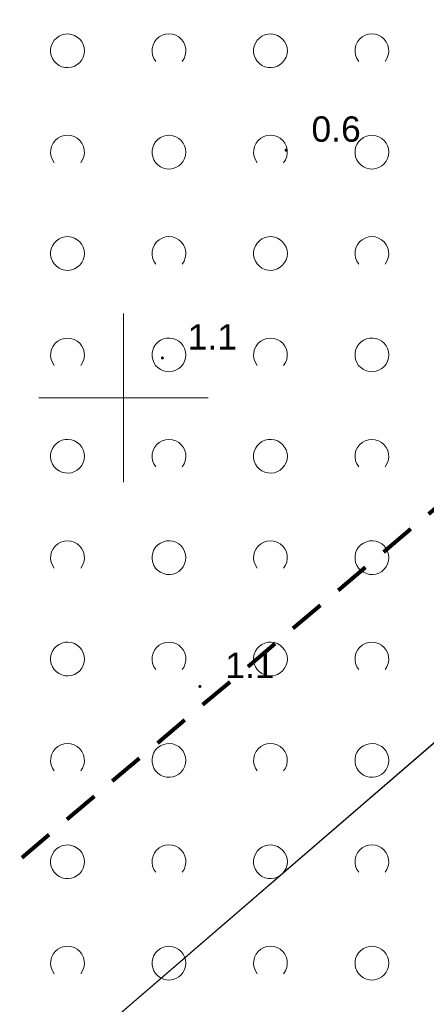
# Model space of a CAD drawing. Extents: x 5474185 to 5474933, y 5916077 to 5916824.
# Tile 82 of 256: x 5474397 to 5474409, y 5916582 to 5916611. Entities that reach past the tile are written whole.
import ezdxf

# ---------------------------------------------------------------- set-up
doc = ezdxf.new("R2010")
doc.units = 0
doc.linetypes.add('216-500', pattern=[2.5, 1.5, -1])
for name, color, linetype, lineweight in [('GESDZI', 253, 'CONTINUOUS', 18), ('GSPWPN', 253, 'CONTINUOUS', 13), ('GSPWPN_O', 253, 'CONTINUOUS', 13), ('GSSZAD', 254, 'CONTINUOUS', 18), ('Ramka sekcyjna', 253, 'CONTINUOUS', 18), ('Sieć wodociągowa', 253, 'CONTINUOUS', 40)]:
    doc.layers.add(name, color=color, linetype=linetype, lineweight=lineweight)
doc.styles.add('Arial', font='arial.ttf')

msp = doc.modelspace()

# ---------------------------------------------------------------- hatches: boundary and pattern name
at = {"layer": 'GSPWPN'}
for points in [[(5474404.81, 5916607.285), (5474404.798353, 5916607.286533), (5474404.7875, 5916607.291029), (5474404.77818, 5916607.29818), (5474404.771029, 5916607.3075), (5474404.766533, 5916607.318353), (5474404.765, 5916607.33), (5474404.766533, 5916607.341647), (5474404.771029, 5916607.3525), (5474404.77818, 5916607.36182), (5474404.7875, 5916607.368971), (5474404.798353, 5916607.373467), (5474404.81, 5916607.375), (5474404.821647, 5916607.373467), (5474404.8325, 5916607.368971), (5474404.84182, 5916607.36182), (5474404.848971, 5916607.3525), (5474404.853467, 5916607.341647), (5474404.855, 5916607.33), (5474404.853467, 5916607.318353), (5474404.848971, 5916607.3075), (5474404.84182, 5916607.29818), (5474404.8325, 5916607.291029), (5474404.821647, 5916607.286533)], [(5474401.15, 5916601.135), (5474401.138353, 5916601.136533), (5474401.1275, 5916601.141029), (5474401.11818, 5916601.14818), (5474401.111029, 5916601.1575), (5474401.106533, 5916601.168353), (5474401.105, 5916601.18), (5474401.106533, 5916601.191647), (5474401.111029, 5916601.2025), (5474401.11818, 5916601.21182), (5474401.1275, 5916601.218971), (5474401.138353, 5916601.223467), (5474401.15, 5916601.225), (5474401.161647, 5916601.223467), (5474401.1725, 5916601.218971), (5474401.18182, 5916601.21182), (5474401.188971, 5916601.2025), (5474401.193467, 5916601.191647), (5474401.195, 5916601.18), (5474401.193467, 5916601.168353), (5474401.188971, 5916601.1575), (5474401.18182, 5916601.14818), (5474401.1725, 5916601.141029), (5474401.161647, 5916601.136533)], [(5474402.26, 5916591.415), (5474402.248353, 5916591.416533), (5474402.2375, 5916591.421029), (5474402.22818, 5916591.42818), (5474402.221029, 5916591.4375), (5474402.216533, 5916591.448353), (5474402.215, 5916591.46), (5474402.216533, 5916591.471647), (5474402.221029, 5916591.4825), (5474402.22818, 5916591.49182), (5474402.2375, 5916591.498971), (5474402.248353, 5916591.503467), (5474402.26, 5916591.505), (5474402.271647, 5916591.503467), (5474402.2825, 5916591.498971), (5474402.29182, 5916591.49182), (5474402.298971, 5916591.4825), (5474402.303467, 5916591.471647), (5474402.305, 5916591.46), (5474402.303467, 5916591.448353), (5474402.298971, 5916591.4375), (5474402.29182, 5916591.42818), (5474402.2825, 5916591.421029), (5474402.271647, 5916591.416533)]]:
    msp.add_hatch(color=256, dxfattribs=at).paths.add_polyline_path(points)

# ---------------------------------------------------------------- linework, layer by layer
at = {"layer": 'GESDZI', "linetype": 'Continuous', "lineweight": 13}
for p, q in [((5474455.96, 5916630.15, 10.22), (5474342.29, 5916532.08, 10.22)), ((5474342.29, 5916532.08, 10.22), (5474455.96, 5916630.15, 10.22))]:
    msp.add_line(p, q, dxfattribs=at)
at = {"layer": 'GESDZI', "linetype": 'Continuous', "lineweight": 13, "elevation": 10.22, "flags": 128}
msp.add_lwpolyline([(5474443.69, 5916646.04), (5474393.53, 5916708.46), (5474352.63, 5916757.58), (5474351.73, 5916758.9), (5474246, 5916681.43), (5474241.05, 5916671.19), (5474244.02, 5916663.45), (5474255.17, 5916645.95), (5474272.74, 5916621.91), (5474307.08, 5916579.16), (5474342.29, 5916532.08), (5474455.96, 5916630.15), (5474443.69, 5916646.04)], close=True, dxfattribs=at)
at = {"layer": 'GSSZAD', "elevation": 10.1, "flags": 128}
for points in [[(5474398.845, 5916610.271005), (5474398.835964, 5916610.365631), (5474398.809184, 5916610.456836), (5474398.765627, 5916610.541325), (5474398.706867, 5916610.616045), (5474398.635028, 5916610.678293), (5474398.552708, 5916610.725821), (5474398.462879, 5916610.756911), (5474398.368791, 5916610.770439), (5474398.273843, 5916610.765916), (5474398.181466, 5916610.743505), (5474398.095, 5916610.704018), (5474398.01757, 5916610.64888), (5474397.951973, 5916610.580084), (5474397.900582, 5916610.500118), (5474397.865254, 5916610.411871), (5474397.847264, 5916610.318533), (5474397.847264, 5916610.223477), (5474397.865254, 5916610.130139), (5474397.900582, 5916610.041892), (5474397.951973, 5916609.961926), (5474398.01757, 5916609.89313), (5474398.095, 5916609.837992), (5474398.181466, 5916609.798505), (5474398.273843, 5916609.776094), (5474398.368791, 5916609.771571), (5474398.462879, 5916609.785099), (5474398.552708, 5916609.816189), (5474398.635028, 5916609.863717), (5474398.706867, 5916609.925965), (5474398.765627, 5916610.000685), (5474398.809184, 5916610.085174), (5474398.835964, 5916610.176379), (5474398.845, 5916610.271005)], [(5474404.845, 5916610.271005), (5474404.835964, 5916610.365631), (5474404.809184, 5916610.456836), (5474404.765627, 5916610.541325), (5474404.706867, 5916610.616045), (5474404.635028, 5916610.678293), (5474404.552708, 5916610.725821), (5474404.462879, 5916610.756911), (5474404.368791, 5916610.770439), (5474404.273843, 5916610.765916), (5474404.181466, 5916610.743505), (5474404.095, 5916610.704018), (5474404.01757, 5916610.64888), (5474403.951973, 5916610.580084), (5474403.900582, 5916610.500118), (5474403.865254, 5916610.411871), (5474403.847264, 5916610.318533), (5474403.847264, 5916610.223477), (5474403.865254, 5916610.130139), (5474403.900582, 5916610.041892), (5474403.951973, 5916609.961926), (5474404.01757, 5916609.89313), (5474404.095, 5916609.837992), (5474404.181466, 5916609.798505), (5474404.273843, 5916609.776094), (5474404.368791, 5916609.771571), (5474404.462879, 5916609.785099), (5474404.552708, 5916609.816189), (5474404.635028, 5916609.863717), (5474404.706867, 5916609.925965), (5474404.765627, 5916610.000685), (5474404.809184, 5916610.085174), (5474404.835964, 5916610.176379), (5474404.845, 5916610.271005)], [(5474401.845, 5916607.271005), (5474401.835964, 5916607.365631), (5474401.809184, 5916607.456836), (5474401.765627, 5916607.541325), (5474401.706867, 5916607.616045), (5474401.635028, 5916607.678293), (5474401.552708, 5916607.725821), (5474401.462879, 5916607.756911), (5474401.368791, 5916607.770439), (5474401.273843, 5916607.765916), (5474401.181466, 5916607.743505), (5474401.095, 5916607.704018), (5474401.01757, 5916607.64888), (5474400.951973, 5916607.580084), (5474400.900582, 5916607.500118), (5474400.865254, 5916607.411871), (5474400.847264, 5916607.318533), (5474400.847264, 5916607.223477), (5474400.865254, 5916607.130139), (5474400.900582, 5916607.041892), (5474400.951973, 5916606.961926), (5474401.01757, 5916606.89313), (5474401.095, 5916606.837992), (5474401.181466, 5916606.798505), (5474401.273843, 5916606.776094), (5474401.368791, 5916606.771571), (5474401.462879, 5916606.785099), (5474401.552708, 5916606.816189), (5474401.635028, 5916606.863717), (5474401.706867, 5916606.925965), (5474401.765627, 5916607.000685), (5474401.809184, 5916607.085174), (5474401.835964, 5916607.176379), (5474401.845, 5916607.271005)], [(5474407.845, 5916607.271005), (5474407.835964, 5916607.365631), (5474407.809184, 5916607.456836), (5474407.765627, 5916607.541325), (5474407.706867, 5916607.616045), (5474407.635028, 5916607.678293), (5474407.552708, 5916607.725821), (5474407.462879, 5916607.756911), (5474407.368791, 5916607.770439), (5474407.273843, 5916607.765916), (5474407.181466, 5916607.743505), (5474407.095, 5916607.704018), (5474407.01757, 5916607.64888), (5474406.951973, 5916607.580084), (5474406.900582, 5916607.500118), (5474406.865254, 5916607.411871), (5474406.847264, 5916607.318533), (5474406.847264, 5916607.223477), (5474406.865254, 5916607.130139), (5474406.900582, 5916607.041892), (5474406.951973, 5916606.961926), (5474407.01757, 5916606.89313), (5474407.095, 5916606.837992), (5474407.181466, 5916606.798505), (5474407.273843, 5916606.776094), (5474407.368791, 5916606.771571), (5474407.462879, 5916606.785099), (5474407.552708, 5916606.816189), (5474407.635028, 5916606.863717), (5474407.706867, 5916606.925965), (5474407.765627, 5916607.000685), (5474407.809184, 5916607.085174), (5474407.835964, 5916607.176379), (5474407.845, 5916607.271005)], [(5474398.845, 5916604.271005), (5474398.835964, 5916604.365631), (5474398.809184, 5916604.456836), (5474398.765627, 5916604.541325), (5474398.706867, 5916604.616045), (5474398.635028, 5916604.678293), (5474398.552708, 5916604.725821), (5474398.462879, 5916604.756911), (5474398.368791, 5916604.770439), (5474398.273843, 5916604.765916), (5474398.181466, 5916604.743505), (5474398.095, 5916604.704018), (5474398.01757, 5916604.64888), (5474397.951973, 5916604.580084), (5474397.900582, 5916604.500118), (5474397.865254, 5916604.411871), (5474397.847264, 5916604.318533), (5474397.847264, 5916604.223477), (5474397.865254, 5916604.130139), (5474397.900582, 5916604.041892), (5474397.951973, 5916603.961926), (5474398.01757, 5916603.89313), (5474398.095, 5916603.837992), (5474398.181466, 5916603.798505), (5474398.273843, 5916603.776094), (5474398.368791, 5916603.771571), (5474398.462879, 5916603.785099), (5474398.552708, 5916603.816189), (5474398.635028, 5916603.863717), (5474398.706867, 5916603.925965), (5474398.765627, 5916604.000685), (5474398.809184, 5916604.085174), (5474398.835964, 5916604.176379), (5474398.845, 5916604.271005)], [(5474404.845, 5916604.271005), (5474404.835964, 5916604.365631), (5474404.809184, 5916604.456836), (5474404.765627, 5916604.541325), (5474404.706867, 5916604.616045), (5474404.635028, 5916604.678293), (5474404.552708, 5916604.725821), (5474404.462879, 5916604.756911), (5474404.368791, 5916604.770439), (5474404.273843, 5916604.765916), (5474404.181466, 5916604.743505), (5474404.095, 5916604.704018), (5474404.01757, 5916604.64888), (5474403.951973, 5916604.580084), (5474403.900582, 5916604.500118), (5474403.865254, 5916604.411871), (5474403.847264, 5916604.318533), (5474403.847264, 5916604.223477), (5474403.865254, 5916604.130139), (5474403.900582, 5916604.041892), (5474403.951973, 5916603.961926), (5474404.01757, 5916603.89313), (5474404.095, 5916603.837992), (5474404.181466, 5916603.798505), (5474404.273843, 5916603.776094), (5474404.368791, 5916603.771571), (5474404.462879, 5916603.785099), (5474404.552708, 5916603.816189), (5474404.635028, 5916603.863717), (5474404.706867, 5916603.925965), (5474404.765627, 5916604.000685), (5474404.809184, 5916604.085174), (5474404.835964, 5916604.176379), (5474404.845, 5916604.271005)], [(5474401.845, 5916601.271005), (5474401.835964, 5916601.365631), (5474401.809184, 5916601.456836), (5474401.765627, 5916601.541325), (5474401.706867, 5916601.616045), (5474401.635028, 5916601.678293), (5474401.552708, 5916601.725821), (5474401.462879, 5916601.756911), (5474401.368791, 5916601.770439), (5474401.273843, 5916601.765916), (5474401.181466, 5916601.743505), (5474401.095, 5916601.704018), (5474401.01757, 5916601.64888), (5474400.951973, 5916601.580084), (5474400.900582, 5916601.500118), (5474400.865254, 5916601.411871), (5474400.847264, 5916601.318533), (5474400.847264, 5916601.223477), (5474400.865254, 5916601.130139), (5474400.900582, 5916601.041892), (5474400.951973, 5916600.961926), (5474401.01757, 5916600.89313), (5474401.095, 5916600.837992), (5474401.181466, 5916600.798505), (5474401.273843, 5916600.776094), (5474401.368791, 5916600.771571), (5474401.462879, 5916600.785099), (5474401.552708, 5916600.816189), (5474401.635028, 5916600.863717), (5474401.706867, 5916600.925965), (5474401.765627, 5916601.000685), (5474401.809184, 5916601.085174), (5474401.835964, 5916601.176379), (5474401.845, 5916601.271005)], [(5474407.845, 5916601.271005), (5474407.835964, 5916601.365631), (5474407.809184, 5916601.456836), (5474407.765627, 5916601.541325), (5474407.706867, 5916601.616045), (5474407.635028, 5916601.678293), (5474407.552708, 5916601.725821), (5474407.462879, 5916601.756911), (5474407.368791, 5916601.770439), (5474407.273843, 5916601.765916), (5474407.181466, 5916601.743505), (5474407.095, 5916601.704018), (5474407.01757, 5916601.64888), (5474406.951973, 5916601.580084), (5474406.900582, 5916601.500118), (5474406.865254, 5916601.411871), (5474406.847264, 5916601.318533), (5474406.847264, 5916601.223477), (5474406.865254, 5916601.130139), (5474406.900582, 5916601.041892), (5474406.951973, 5916600.961926), (5474407.01757, 5916600.89313), (5474407.095, 5916600.837992), (5474407.181466, 5916600.798505), (5474407.273843, 5916600.776094), (5474407.368791, 5916600.771571), (5474407.462879, 5916600.785099), (5474407.552708, 5916600.816189), (5474407.635028, 5916600.863717), (5474407.706867, 5916600.925965), (5474407.765627, 5916601.000685), (5474407.809184, 5916601.085174), (5474407.835964, 5916601.176379), (5474407.845, 5916601.271005)], [(5474398.845, 5916598.271005), (5474398.835964, 5916598.365631), (5474398.809184, 5916598.456836), (5474398.765627, 5916598.541325), (5474398.706867, 5916598.616045), (5474398.635028, 5916598.678293), (5474398.552708, 5916598.725821), (5474398.462879, 5916598.756911), (5474398.368791, 5916598.770439), (5474398.273843, 5916598.765916), (5474398.181466, 5916598.743505), (5474398.095, 5916598.704018), (5474398.01757, 5916598.64888), (5474397.951973, 5916598.580084), (5474397.900582, 5916598.500118), (5474397.865254, 5916598.411871), (5474397.847264, 5916598.318533), (5474397.847264, 5916598.223477), (5474397.865254, 5916598.130139), (5474397.900582, 5916598.041892), (5474397.951973, 5916597.961926), (5474398.01757, 5916597.89313), (5474398.095, 5916597.837992), (5474398.181466, 5916597.798505), (5474398.273843, 5916597.776094), (5474398.368791, 5916597.771571), (5474398.462879, 5916597.785099), (5474398.552708, 5916597.816189), (5474398.635028, 5916597.863717), (5474398.706867, 5916597.925965), (5474398.765627, 5916598.000685), (5474398.809184, 5916598.085174), (5474398.835964, 5916598.176379), (5474398.845, 5916598.271005)], [(5474404.845, 5916598.271005), (5474404.835964, 5916598.365631), (5474404.809184, 5916598.456836), (5474404.765627, 5916598.541325), (5474404.706867, 5916598.616045), (5474404.635028, 5916598.678293), (5474404.552708, 5916598.725821), (5474404.462879, 5916598.756911), (5474404.368791, 5916598.770439), (5474404.273843, 5916598.765916), (5474404.181466, 5916598.743505), (5474404.095, 5916598.704018), (5474404.01757, 5916598.64888), (5474403.951973, 5916598.580084), (5474403.900582, 5916598.500118), (5474403.865254, 5916598.411871), (5474403.847264, 5916598.318533), (5474403.847264, 5916598.223477), (5474403.865254, 5916598.130139), (5474403.900582, 5916598.041892), (5474403.951973, 5916597.961926), (5474404.01757, 5916597.89313), (5474404.095, 5916597.837992), (5474404.181466, 5916597.798505), (5474404.273843, 5916597.776094), (5474404.368791, 5916597.771571), (5474404.462879, 5916597.785099), (5474404.552708, 5916597.816189), (5474404.635028, 5916597.863717), (5474404.706867, 5916597.925965), (5474404.765627, 5916598.000685), (5474404.809184, 5916598.085174), (5474404.835964, 5916598.176379), (5474404.845, 5916598.271005)], [(5474401.845, 5916595.271005), (5474401.835964, 5916595.365631), (5474401.809184, 5916595.456836), (5474401.765627, 5916595.541325), (5474401.706867, 5916595.616045), (5474401.635028, 5916595.678293), (5474401.552708, 5916595.725821), (5474401.462879, 5916595.756911), (5474401.368791, 5916595.770439), (5474401.273843, 5916595.765916), (5474401.181466, 5916595.743505), (5474401.095, 5916595.704018), (5474401.01757, 5916595.64888), (5474400.951973, 5916595.580084), (5474400.900582, 5916595.500118), (5474400.865254, 5916595.411871), (5474400.847264, 5916595.318533), (5474400.847264, 5916595.223477), (5474400.865254, 5916595.130139), (5474400.900582, 5916595.041892), (5474400.951973, 5916594.961926), (5474401.01757, 5916594.89313), (5474401.095, 5916594.837992), (5474401.181466, 5916594.798505), (5474401.273843, 5916594.776094), (5474401.368791, 5916594.771571), (5474401.462879, 5916594.785099), (5474401.552708, 5916594.816189), (5474401.635028, 5916594.863717), (5474401.706867, 5916594.925965), (5474401.765627, 5916595.000685), (5474401.809184, 5916595.085174), (5474401.835964, 5916595.176379), (5474401.845, 5916595.271005)], [(5474407.845, 5916595.271005), (5474407.835964, 5916595.365631), (5474407.809184, 5916595.456836), (5474407.765627, 5916595.541325), (5474407.706867, 5916595.616045), (5474407.635028, 5916595.678293), (5474407.552708, 5916595.725821), (5474407.462879, 5916595.756911), (5474407.368791, 5916595.770439), (5474407.273843, 5916595.765916), (5474407.181466, 5916595.743505), (5474407.095, 5916595.704018), (5474407.01757, 5916595.64888), (5474406.951973, 5916595.580084), (5474406.900582, 5916595.500118), (5474406.865254, 5916595.411871), (5474406.847264, 5916595.318533), (5474406.847264, 5916595.223477), (5474406.865254, 5916595.130139), (5474406.900582, 5916595.041892), (5474406.951973, 5916594.961926), (5474407.01757, 5916594.89313), (5474407.095, 5916594.837992), (5474407.181466, 5916594.798505), (5474407.273843, 5916594.776094), (5474407.368791, 5916594.771571), (5474407.462879, 5916594.785099), (5474407.552708, 5916594.816189), (5474407.635028, 5916594.863717), (5474407.706867, 5916594.925965), (5474407.765627, 5916595.000685), (5474407.809184, 5916595.085174), (5474407.835964, 5916595.176379), (5474407.845, 5916595.271005)], [(5474398.845, 5916592.271005), (5474398.835964, 5916592.365631), (5474398.809184, 5916592.456836), (5474398.765627, 5916592.541325), (5474398.706867, 5916592.616045), (5474398.635028, 5916592.678293), (5474398.552708, 5916592.725821), (5474398.462879, 5916592.756911), (5474398.368791, 5916592.770439), (5474398.273843, 5916592.765916), (5474398.181466, 5916592.743505), (5474398.095, 5916592.704018), (5474398.01757, 5916592.64888), (5474397.951973, 5916592.580084), (5474397.900582, 5916592.500118), (5474397.865254, 5916592.411871), (5474397.847264, 5916592.318533), (5474397.847264, 5916592.223477), (5474397.865254, 5916592.130139), (5474397.900582, 5916592.041892), (5474397.951973, 5916591.961926), (5474398.01757, 5916591.89313), (5474398.095, 5916591.837992), (5474398.181466, 5916591.798505), (5474398.273843, 5916591.776094), (5474398.368791, 5916591.771571), (5474398.462879, 5916591.785099), (5474398.552708, 5916591.816189), (5474398.635028, 5916591.863717), (5474398.706867, 5916591.925965), (5474398.765627, 5916592.000685), (5474398.809184, 5916592.085174), (5474398.835964, 5916592.176379), (5474398.845, 5916592.271005)], [(5474404.845, 5916592.271005), (5474404.835964, 5916592.365631), (5474404.809184, 5916592.456836), (5474404.765627, 5916592.541325), (5474404.706867, 5916592.616045), (5474404.635028, 5916592.678293), (5474404.552708, 5916592.725821), (5474404.462879, 5916592.756911), (5474404.368791, 5916592.770439), (5474404.273843, 5916592.765916), (5474404.181466, 5916592.743505), (5474404.095, 5916592.704018), (5474404.01757, 5916592.64888), (5474403.951973, 5916592.580084), (5474403.900582, 5916592.500118), (5474403.865254, 5916592.411871), (5474403.847264, 5916592.318533), (5474403.847264, 5916592.223477), (5474403.865254, 5916592.130139), (5474403.900582, 5916592.041892), (5474403.951973, 5916591.961926), (5474404.01757, 5916591.89313), (5474404.095, 5916591.837992), (5474404.181466, 5916591.798505), (5474404.273843, 5916591.776094), (5474404.368791, 5916591.771571), (5474404.462879, 5916591.785099), (5474404.552708, 5916591.816189), (5474404.635028, 5916591.863717), (5474404.706867, 5916591.925965), (5474404.765627, 5916592.000685), (5474404.809184, 5916592.085174), (5474404.835964, 5916592.176379), (5474404.845, 5916592.271005)], [(5474401.845, 5916589.271005), (5474401.835964, 5916589.365631), (5474401.809184, 5916589.456836), (5474401.765627, 5916589.541325), (5474401.706867, 5916589.616045), (5474401.635028, 5916589.678293), (5474401.552708, 5916589.725821), (5474401.462879, 5916589.756911), (5474401.368791, 5916589.770439), (5474401.273843, 5916589.765916), (5474401.181466, 5916589.743505), (5474401.095, 5916589.704018), (5474401.01757, 5916589.64888), (5474400.951973, 5916589.580084), (5474400.900582, 5916589.500118), (5474400.865254, 5916589.411871), (5474400.847264, 5916589.318533), (5474400.847264, 5916589.223477), (5474400.865254, 5916589.130139), (5474400.900582, 5916589.041892), (5474400.951973, 5916588.961926), (5474401.01757, 5916588.89313), (5474401.095, 5916588.837992), (5474401.181466, 5916588.798505), (5474401.273843, 5916588.776094), (5474401.368791, 5916588.771571), (5474401.462879, 5916588.785099), (5474401.552708, 5916588.816189), (5474401.635028, 5916588.863717), (5474401.706867, 5916588.925965), (5474401.765627, 5916589.000685), (5474401.809184, 5916589.085174), (5474401.835964, 5916589.176379), (5474401.845, 5916589.271005)], [(5474407.845, 5916589.271005), (5474407.835964, 5916589.365631), (5474407.809184, 5916589.456836), (5474407.765627, 5916589.541325), (5474407.706867, 5916589.616045), (5474407.635028, 5916589.678293), (5474407.552708, 5916589.725821), (5474407.462879, 5916589.756911), (5474407.368791, 5916589.770439), (5474407.273843, 5916589.765916), (5474407.181466, 5916589.743505), (5474407.095, 5916589.704018), (5474407.01757, 5916589.64888), (5474406.951973, 5916589.580084), (5474406.900582, 5916589.500118), (5474406.865254, 5916589.411871), (5474406.847264, 5916589.318533), (5474406.847264, 5916589.223477), (5474406.865254, 5916589.130139), (5474406.900582, 5916589.041892), (5474406.951973, 5916588.961926), (5474407.01757, 5916588.89313), (5474407.095, 5916588.837992), (5474407.181466, 5916588.798505), (5474407.273843, 5916588.776094), (5474407.368791, 5916588.771571), (5474407.462879, 5916588.785099), (5474407.552708, 5916588.816189), (5474407.635028, 5916588.863717), (5474407.706867, 5916588.925965), (5474407.765627, 5916589.000685), (5474407.809184, 5916589.085174), (5474407.835964, 5916589.176379), (5474407.845, 5916589.271005)], [(5474398.845, 5916586.271005), (5474398.835964, 5916586.365631), (5474398.809184, 5916586.456836), (5474398.765627, 5916586.541325), (5474398.706867, 5916586.616045), (5474398.635028, 5916586.678293), (5474398.552708, 5916586.725821), (5474398.462879, 5916586.756911), (5474398.368791, 5916586.770439), (5474398.273843, 5916586.765916), (5474398.181466, 5916586.743505), (5474398.095, 5916586.704018), (5474398.01757, 5916586.64888), (5474397.951973, 5916586.580084), (5474397.900582, 5916586.500118), (5474397.865254, 5916586.411871), (5474397.847264, 5916586.318533), (5474397.847264, 5916586.223477), (5474397.865254, 5916586.130139), (5474397.900582, 5916586.041892), (5474397.951973, 5916585.961926), (5474398.01757, 5916585.89313), (5474398.095, 5916585.837992), (5474398.181466, 5916585.798505), (5474398.273843, 5916585.776094), (5474398.368791, 5916585.771571), (5474398.462879, 5916585.785099), (5474398.552708, 5916585.816189), (5474398.635028, 5916585.863717), (5474398.706867, 5916585.925965), (5474398.765627, 5916586.000685), (5474398.809184, 5916586.085174), (5474398.835964, 5916586.176379), (5474398.845, 5916586.271005)], [(5474404.845, 5916586.271005), (5474404.835964, 5916586.365631), (5474404.809184, 5916586.456836), (5474404.765627, 5916586.541325), (5474404.706867, 5916586.616045), (5474404.635028, 5916586.678293), (5474404.552708, 5916586.725821), (5474404.462879, 5916586.756911), (5474404.368791, 5916586.770439), (5474404.273843, 5916586.765916), (5474404.181466, 5916586.743505), (5474404.095, 5916586.704018), (5474404.01757, 5916586.64888), (5474403.951973, 5916586.580084), (5474403.900582, 5916586.500118), (5474403.865254, 5916586.411871), (5474403.847264, 5916586.318533), (5474403.847264, 5916586.223477), (5474403.865254, 5916586.130139), (5474403.900582, 5916586.041892), (5474403.951973, 5916585.961926), (5474404.01757, 5916585.89313), (5474404.095, 5916585.837992), (5474404.181466, 5916585.798505), (5474404.273843, 5916585.776094), (5474404.368791, 5916585.771571), (5474404.462879, 5916585.785099), (5474404.552708, 5916585.816189), (5474404.635028, 5916585.863717), (5474404.706867, 5916585.925965), (5474404.765627, 5916586.000685), (5474404.809184, 5916586.085174), (5474404.835964, 5916586.176379), (5474404.845, 5916586.271005)], [(5474401.845, 5916583.271005), (5474401.835964, 5916583.365631), (5474401.809184, 5916583.456836), (5474401.765627, 5916583.541325), (5474401.706867, 5916583.616045), (5474401.635028, 5916583.678293), (5474401.552708, 5916583.725821), (5474401.462879, 5916583.756911), (5474401.368791, 5916583.770439), (5474401.273843, 5916583.765916), (5474401.181466, 5916583.743505), (5474401.095, 5916583.704018), (5474401.01757, 5916583.64888), (5474400.951973, 5916583.580084), (5474400.900582, 5916583.500118), (5474400.865254, 5916583.411871), (5474400.847264, 5916583.318533), (5474400.847264, 5916583.223477), (5474400.865254, 5916583.130139), (5474400.900582, 5916583.041892), (5474400.951973, 5916582.961926), (5474401.01757, 5916582.89313), (5474401.095, 5916582.837992), (5474401.181466, 5916582.798505), (5474401.273843, 5916582.776094), (5474401.368791, 5916582.771571), (5474401.462879, 5916582.785099), (5474401.552708, 5916582.816189), (5474401.635028, 5916582.863717), (5474401.706867, 5916582.925965), (5474401.765627, 5916583.000685), (5474401.809184, 5916583.085174), (5474401.835964, 5916583.176379), (5474401.845, 5916583.271005)], [(5474407.845, 5916583.271005), (5474407.835964, 5916583.365631), (5474407.809184, 5916583.456836), (5474407.765627, 5916583.541325), (5474407.706867, 5916583.616045), (5474407.635028, 5916583.678293), (5474407.552708, 5916583.725821), (5474407.462879, 5916583.756911), (5474407.368791, 5916583.770439), (5474407.273843, 5916583.765916), (5474407.181466, 5916583.743505), (5474407.095, 5916583.704018), (5474407.01757, 5916583.64888), (5474406.951973, 5916583.580084), (5474406.900582, 5916583.500118), (5474406.865254, 5916583.411871), (5474406.847264, 5916583.318533), (5474406.847264, 5916583.223477), (5474406.865254, 5916583.130139), (5474406.900582, 5916583.041892), (5474406.951973, 5916582.961926), (5474407.01757, 5916582.89313), (5474407.095, 5916582.837992), (5474407.181466, 5916582.798505), (5474407.273843, 5916582.776094), (5474407.368791, 5916582.771571), (5474407.462879, 5916582.785099), (5474407.552708, 5916582.816189), (5474407.635028, 5916582.863717), (5474407.706867, 5916582.925965), (5474407.765627, 5916583.000685), (5474407.809184, 5916583.085174), (5474407.835964, 5916583.176379), (5474407.845, 5916583.271005)]]:
    msp.add_lwpolyline(points, close=True, dxfattribs=at)
for points in [[(5474400.954688, 5916609.958505), (5474400.899433, 5916610.044136), (5474400.862688, 5916610.139191), (5474400.84598, 5916610.239723), (5474400.850002, 5916610.341554), (5474400.874588, 5916610.440454), (5474400.918717, 5916610.532315), (5474400.980554, 5916610.61332), (5474401.057532, 5916610.680104), (5474401.146452, 5916610.729894), (5474401.24362, 5916610.760619), (5474401.345, 5916610.771005), (5474401.44638, 5916610.760619), (5474401.543548, 5916610.729894), (5474401.632468, 5916610.680104), (5474401.709446, 5916610.61332), (5474401.771283, 5916610.532315), (5474401.815412, 5916610.440454), (5474401.839998, 5916610.341554), (5474401.84402, 5916610.239723), (5474401.827312, 5916610.139191), (5474401.790567, 5916610.044136), (5474401.735312, 5916609.958505)], [(5474406.954688, 5916609.958505), (5474406.899433, 5916610.044136), (5474406.862688, 5916610.139191), (5474406.84598, 5916610.239723), (5474406.850002, 5916610.341554), (5474406.874588, 5916610.440454), (5474406.918717, 5916610.532315), (5474406.980554, 5916610.61332), (5474407.057532, 5916610.680104), (5474407.146452, 5916610.729894), (5474407.24362, 5916610.760619), (5474407.345, 5916610.771005), (5474407.44638, 5916610.760619), (5474407.543548, 5916610.729894), (5474407.632468, 5916610.680104), (5474407.709446, 5916610.61332), (5474407.771283, 5916610.532315), (5474407.815412, 5916610.440454), (5474407.839998, 5916610.341554), (5474407.84402, 5916610.239723), (5474407.827312, 5916610.139191), (5474407.790567, 5916610.044136), (5474407.735312, 5916609.958505)], [(5474397.954688, 5916606.958505), (5474397.899433, 5916607.044136), (5474397.862688, 5916607.139191), (5474397.84598, 5916607.239723), (5474397.850002, 5916607.341554), (5474397.874588, 5916607.440454), (5474397.918717, 5916607.532315), (5474397.980554, 5916607.61332), (5474398.057532, 5916607.680104), (5474398.146452, 5916607.729894), (5474398.24362, 5916607.760619), (5474398.345, 5916607.771005), (5474398.44638, 5916607.760619), (5474398.543548, 5916607.729894), (5474398.632468, 5916607.680104), (5474398.709446, 5916607.61332), (5474398.771283, 5916607.532315), (5474398.815412, 5916607.440454), (5474398.839998, 5916607.341554), (5474398.84402, 5916607.239723), (5474398.827312, 5916607.139191), (5474398.790567, 5916607.044136), (5474398.735312, 5916606.958505)], [(5474403.954688, 5916606.958505), (5474403.899433, 5916607.044136), (5474403.862688, 5916607.139191), (5474403.84598, 5916607.239723), (5474403.850002, 5916607.341554), (5474403.874588, 5916607.440454), (5474403.918717, 5916607.532315), (5474403.980554, 5916607.61332), (5474404.057532, 5916607.680104), (5474404.146452, 5916607.729894), (5474404.24362, 5916607.760619), (5474404.345, 5916607.771005), (5474404.44638, 5916607.760619), (5474404.543548, 5916607.729894), (5474404.632468, 5916607.680104), (5474404.709446, 5916607.61332), (5474404.771283, 5916607.532315), (5474404.815412, 5916607.440454), (5474404.839998, 5916607.341554), (5474404.84402, 5916607.239723), (5474404.827312, 5916607.139191), (5474404.790567, 5916607.044136), (5474404.735312, 5916606.958505)], [(5474400.954688, 5916603.958505), (5474400.899433, 5916604.044136), (5474400.862688, 5916604.139191), (5474400.84598, 5916604.239723), (5474400.850002, 5916604.341554), (5474400.874588, 5916604.440454), (5474400.918717, 5916604.532315), (5474400.980554, 5916604.61332), (5474401.057532, 5916604.680104), (5474401.146452, 5916604.729894), (5474401.24362, 5916604.760619), (5474401.345, 5916604.771005), (5474401.44638, 5916604.760619), (5474401.543548, 5916604.729894), (5474401.632468, 5916604.680104), (5474401.709446, 5916604.61332), (5474401.771283, 5916604.532315), (5474401.815412, 5916604.440454), (5474401.839998, 5916604.341554), (5474401.84402, 5916604.239723), (5474401.827312, 5916604.139191), (5474401.790567, 5916604.044136), (5474401.735312, 5916603.958505)], [(5474406.954688, 5916603.958505), (5474406.899433, 5916604.044136), (5474406.862688, 5916604.139191), (5474406.84598, 5916604.239723), (5474406.850002, 5916604.341554), (5474406.874588, 5916604.440454), (5474406.918717, 5916604.532315), (5474406.980554, 5916604.61332), (5474407.057532, 5916604.680104), (5474407.146452, 5916604.729894), (5474407.24362, 5916604.760619), (5474407.345, 5916604.771005), (5474407.44638, 5916604.760619), (5474407.543548, 5916604.729894), (5474407.632468, 5916604.680104), (5474407.709446, 5916604.61332), (5474407.771283, 5916604.532315), (5474407.815412, 5916604.440454), (5474407.839998, 5916604.341554), (5474407.84402, 5916604.239723), (5474407.827312, 5916604.139191), (5474407.790567, 5916604.044136), (5474407.735312, 5916603.958505)], [(5474397.954688, 5916600.958505), (5474397.899433, 5916601.044136), (5474397.862688, 5916601.139191), (5474397.84598, 5916601.239723), (5474397.850002, 5916601.341554), (5474397.874588, 5916601.440454), (5474397.918717, 5916601.532315), (5474397.980554, 5916601.61332), (5474398.057532, 5916601.680104), (5474398.146452, 5916601.729894), (5474398.24362, 5916601.760619), (5474398.345, 5916601.771005), (5474398.44638, 5916601.760619), (5474398.543548, 5916601.729894), (5474398.632468, 5916601.680104), (5474398.709446, 5916601.61332), (5474398.771283, 5916601.532315), (5474398.815412, 5916601.440454), (5474398.839998, 5916601.341554), (5474398.84402, 5916601.239723), (5474398.827312, 5916601.139191), (5474398.790567, 5916601.044136), (5474398.735312, 5916600.958505)], [(5474403.954688, 5916600.958505), (5474403.899433, 5916601.044136), (5474403.862688, 5916601.139191), (5474403.84598, 5916601.239723), (5474403.850002, 5916601.341554), (5474403.874588, 5916601.440454), (5474403.918717, 5916601.532315), (5474403.980554, 5916601.61332), (5474404.057532, 5916601.680104), (5474404.146452, 5916601.729894), (5474404.24362, 5916601.760619), (5474404.345, 5916601.771005), (5474404.44638, 5916601.760619), (5474404.543548, 5916601.729894), (5474404.632468, 5916601.680104), (5474404.709446, 5916601.61332), (5474404.771283, 5916601.532315), (5474404.815412, 5916601.440454), (5474404.839998, 5916601.341554), (5474404.84402, 5916601.239723), (5474404.827312, 5916601.139191), (5474404.790567, 5916601.044136), (5474404.735312, 5916600.958505)], [(5474400.954688, 5916597.958505), (5474400.899433, 5916598.044136), (5474400.862688, 5916598.139191), (5474400.84598, 5916598.239723), (5474400.850002, 5916598.341554), (5474400.874588, 5916598.440454), (5474400.918717, 5916598.532315), (5474400.980554, 5916598.61332), (5474401.057532, 5916598.680104), (5474401.146452, 5916598.729894), (5474401.24362, 5916598.760619), (5474401.345, 5916598.771005), (5474401.44638, 5916598.760619), (5474401.543548, 5916598.729894), (5474401.632468, 5916598.680104), (5474401.709446, 5916598.61332), (5474401.771283, 5916598.532315), (5474401.815412, 5916598.440454), (5474401.839998, 5916598.341554), (5474401.84402, 5916598.239723), (5474401.827312, 5916598.139191), (5474401.790567, 5916598.044136), (5474401.735312, 5916597.958505)], [(5474406.954688, 5916597.958505), (5474406.899433, 5916598.044136), (5474406.862688, 5916598.139191), (5474406.84598, 5916598.239723), (5474406.850002, 5916598.341554), (5474406.874588, 5916598.440454), (5474406.918717, 5916598.532315), (5474406.980554, 5916598.61332), (5474407.057532, 5916598.680104), (5474407.146452, 5916598.729894), (5474407.24362, 5916598.760619), (5474407.345, 5916598.771005), (5474407.44638, 5916598.760619), (5474407.543548, 5916598.729894), (5474407.632468, 5916598.680104), (5474407.709446, 5916598.61332), (5474407.771283, 5916598.532315), (5474407.815412, 5916598.440454), (5474407.839998, 5916598.341554), (5474407.84402, 5916598.239723), (5474407.827312, 5916598.139191), (5474407.790567, 5916598.044136), (5474407.735312, 5916597.958505)], [(5474397.954688, 5916594.958505), (5474397.899433, 5916595.044136), (5474397.862688, 5916595.139191), (5474397.84598, 5916595.239723), (5474397.850002, 5916595.341554), (5474397.874588, 5916595.440454), (5474397.918717, 5916595.532315), (5474397.980554, 5916595.61332), (5474398.057532, 5916595.680104), (5474398.146452, 5916595.729894), (5474398.24362, 5916595.760619), (5474398.345, 5916595.771005), (5474398.44638, 5916595.760619), (5474398.543548, 5916595.729894), (5474398.632468, 5916595.680104), (5474398.709446, 5916595.61332), (5474398.771283, 5916595.532315), (5474398.815412, 5916595.440454), (5474398.839998, 5916595.341554), (5474398.84402, 5916595.239723), (5474398.827312, 5916595.139191), (5474398.790567, 5916595.044136), (5474398.735312, 5916594.958505)], [(5474403.954688, 5916594.958505), (5474403.899433, 5916595.044136), (5474403.862688, 5916595.139191), (5474403.84598, 5916595.239723), (5474403.850002, 5916595.341554), (5474403.874588, 5916595.440454), (5474403.918717, 5916595.532315), (5474403.980554, 5916595.61332), (5474404.057532, 5916595.680104), (5474404.146452, 5916595.729894), (5474404.24362, 5916595.760619), (5474404.345, 5916595.771005), (5474404.44638, 5916595.760619), (5474404.543548, 5916595.729894), (5474404.632468, 5916595.680104), (5474404.709446, 5916595.61332), (5474404.771283, 5916595.532315), (5474404.815412, 5916595.440454), (5474404.839998, 5916595.341554), (5474404.84402, 5916595.239723), (5474404.827312, 5916595.139191), (5474404.790567, 5916595.044136), (5474404.735312, 5916594.958505)], [(5474400.954688, 5916591.958505), (5474400.899433, 5916592.044136), (5474400.862688, 5916592.139191), (5474400.84598, 5916592.239723), (5474400.850002, 5916592.341554), (5474400.874588, 5916592.440454), (5474400.918717, 5916592.532315), (5474400.980554, 5916592.61332), (5474401.057532, 5916592.680104), (5474401.146452, 5916592.729894), (5474401.24362, 5916592.760619), (5474401.345, 5916592.771005), (5474401.44638, 5916592.760619), (5474401.543548, 5916592.729894), (5474401.632468, 5916592.680104), (5474401.709446, 5916592.61332), (5474401.771283, 5916592.532315), (5474401.815412, 5916592.440454), (5474401.839998, 5916592.341554), (5474401.84402, 5916592.239723), (5474401.827312, 5916592.139191), (5474401.790567, 5916592.044136), (5474401.735312, 5916591.958505)], [(5474406.954688, 5916591.958505), (5474406.899433, 5916592.044136), (5474406.862688, 5916592.139191), (5474406.84598, 5916592.239723), (5474406.850002, 5916592.341554), (5474406.874588, 5916592.440454), (5474406.918717, 5916592.532315), (5474406.980554, 5916592.61332), (5474407.057532, 5916592.680104), (5474407.146452, 5916592.729894), (5474407.24362, 5916592.760619), (5474407.345, 5916592.771005), (5474407.44638, 5916592.760619), (5474407.543548, 5916592.729894), (5474407.632468, 5916592.680104), (5474407.709446, 5916592.61332), (5474407.771283, 5916592.532315), (5474407.815412, 5916592.440454), (5474407.839998, 5916592.341554), (5474407.84402, 5916592.239723), (5474407.827312, 5916592.139191), (5474407.790567, 5916592.044136), (5474407.735312, 5916591.958505)], [(5474397.954688, 5916588.958505), (5474397.899433, 5916589.044136), (5474397.862688, 5916589.139191), (5474397.84598, 5916589.239723), (5474397.850002, 5916589.341554), (5474397.874588, 5916589.440454), (5474397.918717, 5916589.532315), (5474397.980554, 5916589.61332), (5474398.057532, 5916589.680104), (5474398.146452, 5916589.729894), (5474398.24362, 5916589.760619), (5474398.345, 5916589.771005), (5474398.44638, 5916589.760619), (5474398.543548, 5916589.729894), (5474398.632468, 5916589.680104), (5474398.709446, 5916589.61332), (5474398.771283, 5916589.532315), (5474398.815412, 5916589.440454), (5474398.839998, 5916589.341554), (5474398.84402, 5916589.239723), (5474398.827312, 5916589.139191), (5474398.790567, 5916589.044136), (5474398.735312, 5916588.958505)], [(5474403.954688, 5916588.958505), (5474403.899433, 5916589.044136), (5474403.862688, 5916589.139191), (5474403.84598, 5916589.239723), (5474403.850002, 5916589.341554), (5474403.874588, 5916589.440454), (5474403.918717, 5916589.532315), (5474403.980554, 5916589.61332), (5474404.057532, 5916589.680104), (5474404.146452, 5916589.729894), (5474404.24362, 5916589.760619), (5474404.345, 5916589.771005), (5474404.44638, 5916589.760619), (5474404.543548, 5916589.729894), (5474404.632468, 5916589.680104), (5474404.709446, 5916589.61332), (5474404.771283, 5916589.532315), (5474404.815412, 5916589.440454), (5474404.839998, 5916589.341554), (5474404.84402, 5916589.239723), (5474404.827312, 5916589.139191), (5474404.790567, 5916589.044136), (5474404.735312, 5916588.958505)], [(5474400.954688, 5916585.958505), (5474400.899433, 5916586.044136), (5474400.862688, 5916586.139191), (5474400.84598, 5916586.239723), (5474400.850002, 5916586.341554), (5474400.874588, 5916586.440454), (5474400.918717, 5916586.532315), (5474400.980554, 5916586.61332), (5474401.057532, 5916586.680104), (5474401.146452, 5916586.729894), (5474401.24362, 5916586.760619), (5474401.345, 5916586.771005), (5474401.44638, 5916586.760619), (5474401.543548, 5916586.729894), (5474401.632468, 5916586.680104), (5474401.709446, 5916586.61332), (5474401.771283, 5916586.532315), (5474401.815412, 5916586.440454), (5474401.839998, 5916586.341554), (5474401.84402, 5916586.239723), (5474401.827312, 5916586.139191), (5474401.790567, 5916586.044136), (5474401.735312, 5916585.958505)], [(5474406.954688, 5916585.958505), (5474406.899433, 5916586.044136), (5474406.862688, 5916586.139191), (5474406.84598, 5916586.239723), (5474406.850002, 5916586.341554), (5474406.874588, 5916586.440454), (5474406.918717, 5916586.532315), (5474406.980554, 5916586.61332), (5474407.057532, 5916586.680104), (5474407.146452, 5916586.729894), (5474407.24362, 5916586.760619), (5474407.345, 5916586.771005), (5474407.44638, 5916586.760619), (5474407.543548, 5916586.729894), (5474407.632468, 5916586.680104), (5474407.709446, 5916586.61332), (5474407.771283, 5916586.532315), (5474407.815412, 5916586.440454), (5474407.839998, 5916586.341554), (5474407.84402, 5916586.239723), (5474407.827312, 5916586.139191), (5474407.790567, 5916586.044136), (5474407.735312, 5916585.958505)], [(5474397.954688, 5916582.958505), (5474397.899433, 5916583.044136), (5474397.862688, 5916583.139191), (5474397.84598, 5916583.239723), (5474397.850002, 5916583.341554), (5474397.874588, 5916583.440454), (5474397.918717, 5916583.532315), (5474397.980554, 5916583.61332), (5474398.057532, 5916583.680104), (5474398.146452, 5916583.729894), (5474398.24362, 5916583.760619), (5474398.345, 5916583.771005), (5474398.44638, 5916583.760619), (5474398.543548, 5916583.729894), (5474398.632468, 5916583.680104), (5474398.709446, 5916583.61332), (5474398.771283, 5916583.532315), (5474398.815412, 5916583.440454), (5474398.839998, 5916583.341554), (5474398.84402, 5916583.239723), (5474398.827312, 5916583.139191), (5474398.790567, 5916583.044136), (5474398.735312, 5916582.958505)], [(5474403.954688, 5916582.958505), (5474403.899433, 5916583.044136), (5474403.862688, 5916583.139191), (5474403.84598, 5916583.239723), (5474403.850002, 5916583.341554), (5474403.874588, 5916583.440454), (5474403.918717, 5916583.532315), (5474403.980554, 5916583.61332), (5474404.057532, 5916583.680104), (5474404.146452, 5916583.729894), (5474404.24362, 5916583.760619), (5474404.345, 5916583.771005), (5474404.44638, 5916583.760619), (5474404.543548, 5916583.729894), (5474404.632468, 5916583.680104), (5474404.709446, 5916583.61332), (5474404.771283, 5916583.532315), (5474404.815412, 5916583.440454), (5474404.839998, 5916583.341554), (5474404.84402, 5916583.239723), (5474404.827312, 5916583.139191), (5474404.790567, 5916583.044136), (5474404.735312, 5916582.958505)]]:
    msp.add_lwpolyline(points, dxfattribs=at)
at = {"layer": 'Ramka sekcyjna', "linetype": 'Continuous', "lineweight": 18, "elevation": 100, "flags": 128}
for points in [[(5474400, 5916597.5), (5474400, 5916602.5)], [(5474400, 5916597.5), (5474400, 5916602.5)], [(5474400, 5916600), (5474397.5, 5916600)], [(5474400, 5916600), (5474402.5, 5916600)]]:
    msp.add_lwpolyline(points, dxfattribs=at)
at = {"layer": 'Sieć wodociągowa', "linetype": '216-500', "lineweight": 80, "ltscale": 0.7, "flags": 128}
msp.add_lwpolyline([(5474639.869806, 5916212.126617), (5474591.959812, 5916281.625874), (5474551.712383, 5916254.056825), (5474329.196562, 5916529.052215), (5474464.624498, 5916643.592803), (5474589.816575, 5916486.173867), (5474604.985748, 5916472.173823), (5474772.523912, 5916261.364361), (5474653.387527, 5916193.483494), (5474639.869806, 5916212.126617)], close=True, dxfattribs=at)

# ---------------------------------------------------------------- texts
at = {"layer": 'GSPWPN_O', "linetype": 'Continuous', "lineweight": 0, "style": 'Arial'}
for s, p in [('0.6', (5474405.56, 5916607.58, 10.8)), ('1.1', (5474401.9, 5916601.43, 10.8)), ('1.1', (5474403.01, 5916591.71, 10.8))]:
    msp.add_text(s, height=0.75, dxfattribs=at).set_placement(p)

doc.saveas('drawing.dxf')
